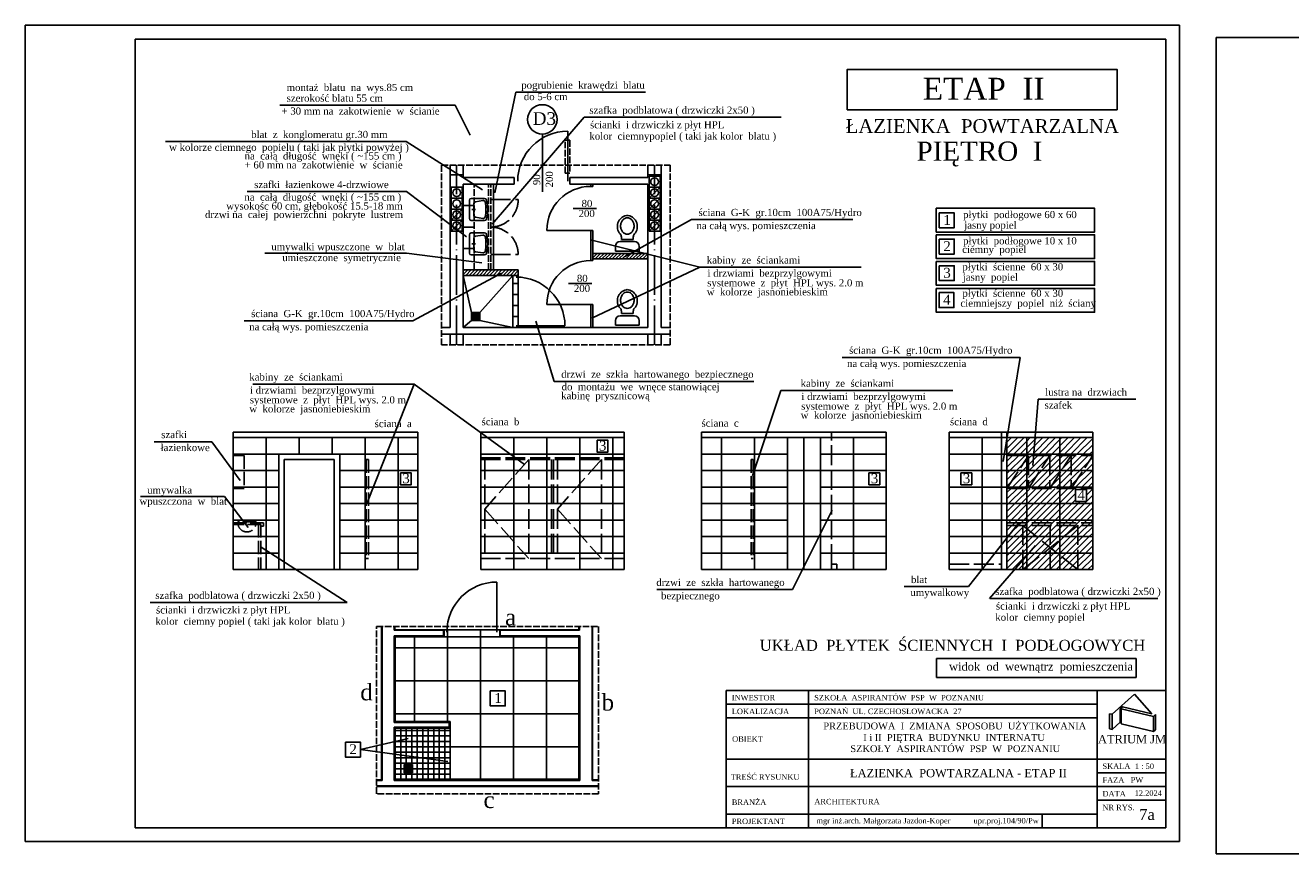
# Model space of a CAD drawing. Extents: x -4334 to 79223, y -1882 to 29514.
# Tile 14 of 60: x 37670 to 39972, y 9469 to 10976. Entities that reach past the tile are written whole.
import ezdxf

# ---------------------------------------------------------------- set-up
doc = ezdxf.new("R2010")
doc.units = 0
doc.header["$MEASUREMENT"] = 0
doc.linetypes.add('ACAD_ISO02W100', pattern=[15, 12, -3])
doc.linetypes.add('ACAD_ISO04W100', pattern=[30.5, 24, -3, 0.5, -3])
doc.layers.get('0').update_dxf_attribs({"color": 251, "linetype": 'CONTINUOUS'})
for name, color, linetype in [('CIENKIE', 251, 'CONTINUOUS'), ('NAPIS', 251, 'CONTINUOUS'), ('OSIE', 251, 'ACAD_ISO04W100'), ('PRZERYW', 251, 'ACAD_ISO02W100'), ('SCIANY', 251, 'CONTINUOUS'), ('urzadzenia', 251, 'CONTINUOUS'), ('URZĄDZENIA', 251, 'CONTINUOUS')]:
    doc.layers.add(name, color=color, linetype=linetype)
doc.styles.add('NEWROMAN', font='TIMES.TTF')
pattern_1 = [(45, (-3378.566, 2016.364), (-5.7452426, 5.7452426), [])]

# ---------------------------------------------------------------- blocks, each defined once
blk = doc.blocks.new('R053')
for p, q in [((0, 0.608), (0, 0)), ((0.917, 0.692), (0.083, 0.692)), ((1, 0), (1, 0.608)), ((0.095, 0.075), (0.149, 0.421)), ((0.769, 0.492), (0.231, 0.492)), ((0.5, 0.575), (0.5, 0.408)), ((0.905, 0.075), (0.851, 0.421))]:
    blk.add_line(p, q)
for centre, radius, start, end in [((0.083, 0.608), 0.0833, 90, 180), ((0.917, 0.608), 0.0833, 0, 90), ((0.083, 0), 0.0833, 180, 254.04705), ((0.177, 0.062), 0.0833, 171.19534, 256.97978), ((0.231, 0.408), 0.0833, 90, 171.19534), ((0.769, 0.408), 0.0833, 8.80466, 90), ((0.823, 0.062), 0.0833, 283.02022, 8.80466), ((0.5, 1.458), 1.599, 254.04705, 285.95295), ((0.5, 1.458), 1.516, 256.97978, 283.02022), ((0.917, 0), 0.0833, 285.95295, 0)]:
    blk.add_arc(centre, radius, start, end)
blk = doc.blocks.new('R056')
for p, q in [((-0.332, 0.998), (0.335, 0.998)), ((-0.332, 0.865), (-0.332, 0.998)), ((0.201, 0.732), (-0.199, 0.732)), ((0.335, 0.998), (0.335, 0.865)), ((-0.165, 0.67), (0.001, 0.67)), ((-0.165, 0.67), (-0.165, 0.607)), ((0.168, 0.67), (0.001, 0.67)), ((0.168, 0.67), (0.168, 0.607))]:
    blk.add_line(p, q)
blk.add_lwpolyline([(0.001, 0.067, 0.117514), (0.071, 0.083, 0.104443), (0.135, 0.134, 0.090071), (0.175, 0.207, 0.08201), (0.19, 0.297, 0.08201), (0.175, 0.387, 0.090071), (0.135, 0.459, 0.104443), (0.071, 0.51, 0.117514), (0.001, 0.527, 0.117514), (-0.069, 0.51, 0.104443), (-0.132, 0.459, 0.090071), (-0.172, 0.387, 0.08201), (-0.187, 0.297, 0.08201), (-0.172, 0.207, 0.090071), (-0.132, 0.134, 0.104443), (-0.069, 0.083, 0.117514)], format="xyb", close=True)
for centre, radius, start, end in [((-0.199, 0.865), 0.133, 180, 270), ((0.201, 0.865), 0.133, 270, 0), ((0.038, 0.311), 0.315, 138.639, 258.4219), ((-0.299, 0.607), 0.133, 318.639, 0), ((-0.035, 0.311), 0.315, 281.5781, 41.361), ((0.301, 0.607), 0.133, 180, 221.361), ((0.001, 0.133), 0.133, 258.4219, 281.5781)]:
    blk.add_arc(centre, radius, start, end)

msp = doc.modelspace()

# ---------------------------------------------------------------- hatches: boundary and pattern name
at = {"layer": 'urzadzenia', "ltscale": 3}
h = msp.add_hatch(dxfattribs=at)
h.set_pattern_fill('ANSI31', color=256, scale=35, style=0)
h.set_pattern_definition([(45, (-3848.152, 2020.2433), (-3.09359217, 3.09359217), [])])
h.paths.add_polyline_path([(38802.45, 10561.43), (38702.45, 10561.43), (38702.45, 10551.43), (38802.45, 10551.43)])
h = msp.add_hatch(dxfattribs=at)
h.set_pattern_fill('ANSI31', color=256, scale=65, style=0)
h.set_pattern_definition(pattern_1)
h.paths.add_polyline_path([(39611.61, 10196.29), (39611.61, 10226.29), (39551.61, 10226.29), (39551.61, 10196.29)])
h.paths.add_polyline_path([(39551.61, 10226.29), (39506.76, 10226.29), (39504.24, 10196.29), (39551.61, 10196.29)])
h.paths.add_polyline_path([(39491.61, 10226.29), (39455.61, 10226.29), (39455.61, 10196.29), (39491.61, 10196.29)])
h.paths.add_polyline_path([(39455.61, 10193.8), (39455.61, 10166.29), (39476.72, 10166.29), (39491.61, 10189.19), (39491.61, 10193.8)])
h.paths.add_polyline_path([(39491.61, 10189.19), (39476.72, 10166.29), (39491.61, 10166.29)], flags=16)
h.paths.add_polyline_path([(39494.61, 10166.29), (39515.72, 10166.29), (39533.61, 10193.8), (39494.61, 10193.8)])
h.paths.add_polyline_path([(39515.72, 10166.29), (39533.61, 10166.29), (39533.61, 10193.8)], flags=16)
h.paths.add_polyline_path([(39533.61, 10166.29), (39551.61, 10166.29), (39551.61, 10193.8), (39533.61, 10193.8)])
h.paths.add_polyline_path([(39551.61, 10193.8), (39551.61, 10166.29), (39554.72, 10166.29), (39572.61, 10193.8)])
h.paths.add_polyline_path([(39554.72, 10166.29), (39572.61, 10166.29), (39572.61, 10193.8)])
h.paths.add_polyline_path([(39572.61, 10166.29), (39593.72, 10166.29), (39611.61, 10193.8), (39572.61, 10193.8)])
h.paths.add_polyline_path([(39593.72, 10166.29), (39611.61, 10166.29), (39611.61, 10193.8)])
h.paths.add_polyline_path([(39611.61, 10166.29), (39593.72, 10166.29), (39574.22, 10136.29), (39611.61, 10136.29)])
h.paths.add_polyline_path([(39593.72, 10166.29), (39572.61, 10166.29), (39572.61, 10136.29), (39574.22, 10136.29)])
h.paths.add_polyline_path([(39551.61, 10136.29), (39572.61, 10136.29), (39572.61, 10166.29), (39554.72, 10166.29), (39551.61, 10161.49)])
h.paths.add_polyline_path([(39535.22, 10136.29), (39551.61, 10136.29), (39551.61, 10161.49)])
h.paths.add_polyline_path([(39533.61, 10136.29), (39535.22, 10136.29), (39551.61, 10161.49), (39551.61, 10166.29), (39533.61, 10166.29)])
h.paths.add_polyline_path([(39533.61, 10166.29), (39515.72, 10166.29), (39496.22, 10136.29), (39533.61, 10136.29)])
h.paths.add_polyline_path([(39515.72, 10166.29), (39494.61, 10166.29), (39494.61, 10136.29), (39496.22, 10136.29)])
h.paths.add_polyline_path([(39491.61, 10166.29), (39476.72, 10166.29), (39457.22, 10136.29), (39491.61, 10136.29)])
h.paths.add_polyline_path([(39476.72, 10166.29), (39455.61, 10166.29), (39455.61, 10136.29), (39457.22, 10136.29)])
h.paths.add_polyline_path([(39455.61, 10106.29), (39491.61, 10106.29), (39491.61, 10133.8), (39455.61, 10133.8)])
h.paths.add_polyline_path([(39491.61, 10133.8), (39491.61, 10106.29), (39551.61, 10106.29), (39551.61, 10133.8)])
h.paths.add_polyline_path([(39551.61, 10106.29), (39611.61, 10106.29), (39611.61, 10133.8), (39551.61, 10133.8)])
h.paths.add_polyline_path([(39580.55, 10131.81), (39600.2, 10131.81), (39600.2, 10110.31), (39580.55, 10110.31)], flags=16)
h.paths.add_polyline_path([(39579.95, 10108.37), (39600.88, 10108.37), (39600.88, 10135.31), (39579.95, 10135.31)], flags=9)
h = msp.add_hatch(dxfattribs=at)
h.set_pattern_fill('ANSI31', color=256, scale=65, style=0)
h.set_pattern_definition(pattern_1)
h.paths.add_polyline_path([(39504.24, 10196.29), (39506.76, 10226.29), (39491.61, 10226.29), (39491.61, 10196.29)])
h = msp.add_hatch(dxfattribs=at)
h.set_pattern_fill('ANSI31', color=256, scale=65, style=0)
h.set_pattern_definition(pattern_1)
h.paths.add_polyline_path([(39491.61, 10106.29), (39491.61, 10076.29), (39551.61, 10076.29), (39551.61, 10106.29)])
h.paths.add_polyline_path([(39455.61, 10076.29), (39491.61, 10076.29), (39491.61, 10106.29), (39455.61, 10106.29)])
h = msp.add_hatch(dxfattribs=at)
h.set_pattern_fill('ANSI31', color=256, scale=65, style=0)
h.set_pattern_definition(pattern_1)
h.paths.add_polyline_path([(39551.61, 10106.29), (39551.61, 10076.29), (39611.61, 10076.29), (39611.61, 10106.29)])
h.paths.add_polyline_path([(39551.61, 10076.29), (39551.61, 10058.29), (39611.61, 10058.29), (39611.61, 10076.29)])
h.paths.add_polyline_path([(39611.61, 10046.29), (39611.61, 10053.29), (39551.61, 10053.29), (39551.61, 10046.29)])
h.paths.add_polyline_path([(39551.61, 10058.29), (39551.61, 10053.29), (39611.61, 10053.29), (39611.61, 10058.29)])
h.paths.add_polyline_path([(39491.61, 10058.29), (39491.61, 10053.29), (39551.61, 10053.29), (39551.61, 10058.29)])
h.paths.add_polyline_path([(39551.61, 10046.29), (39551.61, 10053.29), (39491.61, 10053.29), (39491.61, 10046.29)])
h.paths.add_polyline_path([(39551.61, 10058.29), (39551.61, 10076.29), (39491.61, 10076.29), (39491.61, 10058.29)])
h.paths.add_polyline_path([(39455.61, 10076.29), (39455.61, 10058.29), (39491.61, 10058.29), (39491.61, 10076.29)])
h.paths.add_polyline_path([(39491.61, 10053.29), (39491.61, 10058.29), (39455.61, 10058.29), (39455.61, 10053.29)])
h.paths.add_polyline_path([(39491.61, 10046.29), (39491.61, 10053.29), (39455.61, 10053.29), (39455.61, 10046.29)])
h = msp.add_hatch(dxfattribs=at)
h.set_pattern_fill('ANSI31', color=256, scale=65, style=0)
h.set_pattern_definition(pattern_1)
h.paths.add_polyline_path([(39551.61, 10016.29), (39611.61, 10016.29), (39611.61, 10046.29), (39551.61, 10046.29)])
h.paths.add_polyline_path([(39551.61, 10046.29), (39521.25, 10046.29), (39542.97, 10016.29), (39551.61, 10016.29)])
h.paths.add_polyline_path([(39542.97, 10016.29), (39521.25, 10046.29), (39491.61, 10046.29), (39491.61, 10016.29)])
h.paths.add_polyline_path([(39455.61, 10046.29), (39455.61, 10016.29), (39491.61, 10016.29), (39491.61, 10046.29)])
h.paths.add_polyline_path([(39455.61, 10016.29), (39455.61, 9986.29), (39491.61, 9986.29), (39491.61, 10016.29)])
h.paths.add_polyline_path([(39491.61, 10016.29), (39491.61, 9986.29), (39551.61, 9986.29), (39551.61, 10004.34), (39542.97, 10016.29)])
h.paths.add_polyline_path([(39551.61, 10016.29), (39551.61, 10004.34), (39564.68, 9986.29), (39611.61, 9986.29), (39611.61, 10016.29)])
h.paths.add_polyline_path([(39542.97, 10016.29), (39551.61, 10004.34), (39551.61, 10016.29)], flags=17)
h.paths.add_polyline_path([(39551.61, 9986.29), (39564.68, 9986.29), (39551.61, 10004.34)])
at = {"layer": 'URZĄDZENIA', "ltscale": 3}
h = msp.add_hatch(dxfattribs=at)
h.set_pattern_fill('ANSI31', color=256, scale=35, style=0)
h.set_pattern_definition([(45, (18621.7734, 8800.5183), (-3.0935922, 3.0935922), [])])
h.paths.add_polyline_path([(38566.45, 10531.43), (38566.45, 10521.43), (38466.45, 10521.43), (38466.45, 10531.43)])

# ---------------------------------------------------------------- linework, layer by layer
at = {"layer": 'CIENKIE', "ltscale": 3}
for p, q in [((37669.67, 10976.48), (37669.67, 9491.48)), ((39769.67, 10976.48), (37669.67, 10976.48)), ((39769.67, 10976.48), (39769.67, 9491.48)), ((37869.67, 10951.48), (37869.67, 9516.48)), ((39744.67, 10951.48), (37869.67, 10951.48)), ((39744.67, 10951.48), (39744.67, 9516.48)), ((41936.24, 10954.3), (39836.24, 10954.3)), ((39836.24, 10954.3), (39836.24, 9469.3)), ((38523.79, 10671.64), (38562.3, 10854.7)), ((38562.3, 10854.7), (38797.95, 10854.7)), ((38132.6, 10831.11), (38451.95, 10831.11)), ((38479.01, 10776.82), (38451.95, 10831.11)), ((38519.23, 10614.63), (38686.21, 10809.16)), ((38686.21, 10809.16), (39044.6, 10809.16)), ((38610.48, 10673.47), (38610.48, 10778.52)), ((38656.5, 10692.71), (38656.5, 10783.71)), ((37924.48, 10764.91), (38362.56, 10764.91)), ((38501.46, 10676.96), (38362.56, 10764.91)), ((38073.43, 10673.81), (38362.95, 10673.81)), ((38362.95, 10673.81), (38472.28, 10591.68)), ((38804.45, 10661.92), (38824.45, 10681.92)), ((38804.45, 10641.92), (38824.45, 10661.92)), ((38444.45, 10621.92), (38464.45, 10641.92)), ((38708.72, 10642.9), (38666.72, 10642.9)), ((38804.45, 10621.92), (38824.45, 10641.92)), ((38444.45, 10601.92), (38464.45, 10621.92)), ((38759.76, 10555.52), (38881.78, 10623.05)), ((38804.45, 10601.92), (38824.45, 10621.92)), ((38881.78, 10623.05), (39175.39, 10623.05)), ((38896.85, 10536.56), (38700.09, 10585.81)), ((38105.21, 10561.79), (38362.95, 10561.79)), ((38362.95, 10561.79), (38500.34, 10544.56)), ((38374.62, 10439.04), (38536.26, 10525.48)), ((38896.85, 10536.56), (38700.09, 10443.81)), ((38896.85, 10536.56), (39190.45, 10536.56)), ((38700.19, 10506.59), (38658.19, 10506.59)), ((38067.95, 10439.04), (38374.62, 10439.04)), ((38631.98, 10328.7), (38598.77, 10438.03)), ((39155.74, 10372.3), (39479.96, 10372.3)), ((39448.85, 10182.64), (39479.96, 10372.3)), ((38083.48, 10323.68), (38377.08, 10323.68)), ((38291.19, 10106.53), (38377.08, 10323.68)), ((38377.08, 10323.68), (38577.86, 10177.67)), ((38631.98, 10328.7), (38995.38, 10328.7)), ((38992.75, 10156.98), (39044.38, 10312.23)), ((39044.38, 10312.23), (39357.32, 10312.23)), ((39502.49, 10175.47), (39512.64, 10296.22)), ((39512.64, 10296.22), (39690.18, 10296.22)), ((39445.61, 9986.29), (39445.61, 10236.29)), ((39455.61, 9986.29), (39455.61, 10236.29)), ((37904.37, 10218.85), (38009.15, 10218.85)), ((38060.69, 10148.02), (38009.15, 10218.85)), ((38231.87, 10186.29), (38140.87, 10186.29)), ((38140.87, 10186.29), (38140.87, 9986.29)), ((38231.87, 10186.29), (38231.87, 9986.29)), ((37879.34, 10119.04), (38032.32, 10119.04)), ((38074.89, 10062.94), (38032.32, 10119.04)), ((39065.39, 9950.01), (39137.68, 10094.38)), ((39385.39, 9955.19), (39477.85, 10072.04)), ((38098.87, 10027.29), (38254.99, 9926.45)), ((39423.58, 9933.55), (39507.85, 10029.92)), ((39136.17, 9986.29), (39136.17, 9996.29)), ((39146.17, 9996.29), (39136.17, 9996.29)), ((39146.17, 9986.29), (39146.17, 9996.29)), ((38527.77, 9872.61), (38527.77, 9963.61)), ((38818.84, 9950.01), (39065.39, 9950.01)), ((39268.47, 9955.19), (39385.39, 9955.19)), ((37896.6, 9926.45), (38254.99, 9926.45)), ((39424.71, 9933.62), (39729.97, 9933.62)), ((38430.77, 9875.72), (38340.85, 9875.72)), ((38430.77, 9865.72), (38340.85, 9865.72)), ((38430.77, 9865.72), (38430.77, 9875.72)), ((38533.77, 9865.72), (38533.77, 9875.72)), ((38677.85, 9875.72), (38533.77, 9875.72)), ((38678.85, 9865.72), (38533.77, 9865.72)), ((39646.96, 9722.88), (39646.96, 9695.38)), ((39721.96, 9718.97), (39721.96, 9691.47)), ((38432.85, 9697.72), (38432.85, 9604.72)), ((38442.85, 9697.72), (38442.85, 9604.72)), ((39721.96, 9691.47), (39725.68, 9694.82)), ((38358.9, 9616.48), (38358.9, 9631.48)), ((38373.9, 9631.48), (38358.9, 9631.48)), ((38373.9, 9616.48), (38373.9, 9631.48)), ((38340.85, 9602.72), (38678.85, 9602.72)), ((38373.9, 9616.48), (38358.9, 9616.48)), ((38700.85, 9602.72), (38712.43, 9602.72)), ((38308.72, 9592.72), (38712.43, 9592.72)), ((39744.67, 9516.48), (37869.67, 9516.48)), ((39769.67, 9491.48), (37669.67, 9491.48)), ((41936.24, 9469.3), (39836.24, 9469.3))]:
    msp.add_line(p, q, dxfattribs=at)
at = {"layer": 'CIENKIE'}
for p, q in [((38318.85, 9602.72), (38318.85, 9882.9)), ((38340.85, 9875.72), (38340.85, 9882.9)), ((38677.85, 9875.72), (38677.85, 9882.9)), ((38700.85, 9602.72), (38700.85, 9882.9)), ((38340.85, 9707.72), (38340.85, 9865.72)), ((38678.85, 9602.72), (38678.85, 9865.72)), ((38944.67, 9766.48), (38944.67, 9516.48)), ((38944.67, 9766.48), (39744.67, 9766.48)), ((39094.67, 9766.48), (39094.67, 9516.48)), ((39619.67, 9766.48), (39619.67, 9516.48)), ((38944.67, 9741.48), (39619.67, 9741.48)), ((39646.96, 9722.88), (39687.83, 9759.68)), ((39687.83, 9759.68), (39719.08, 9723.9)), ((38944.67, 9716.48), (39619.67, 9716.48)), ((39642.1, 9696.55), (39642.1, 9724.05)), ((39646.96, 9722.88), (39642.1, 9724.05)), ((39661.82, 9732.9), (39665.99, 9736.65)), ((39661.82, 9708.76), (39661.82, 9732.9)), ((39721.96, 9718.97), (39663.62, 9732.98)), ((39663.62, 9705.48), (39663.62, 9732.98)), ((39719.08, 9723.9), (39665.99, 9736.65)), ((39721.96, 9718.97), (39725.68, 9722.32)), ((39725.68, 9694.82), (39725.68, 9722.32)), ((38340.85, 9602.72), (38340.85, 9699.72)), ((39646.96, 9695.38), (39642.1, 9696.55)), ((39646.96, 9695.38), (39661.82, 9708.76)), ((39721.96, 9691.47), (39663.62, 9705.48)), ((38944.67, 9641.48), (39744.67, 9641.48)), ((39619.67, 9616.48), (39744.67, 9616.48)), ((38944.67, 9591.48), (39744.67, 9591.48)), ((39619.67, 9566.48), (39744.67, 9566.48)), ((38944.67, 9541.48), (39619.67, 9541.48)), ((39519.67, 9541.48), (39519.67, 9516.48))]:
    msp.add_line(p, q, dxfattribs=at)
msp.add_lwpolyline([(39165.05, 10822.71), (39655.86, 10822.71), (39655.86, 10896.28), (39165.05, 10896.28)], close=True, dxfattribs=at)
at = {"layer": 'CIENKIE', "ltscale": 3}
msp.add_circle((38610.29, 10805.28), 26.77, dxfattribs=at)
at = {"layer": 'CIENKIE'}
for centre in [(38814.45, 10691.92), (38454.45, 10671.92), (38814.45, 10671.92), (38454.45, 10651.92), (38454.45, 10631.92), (38814.45, 10651.92), (38814.45, 10631.92), (38454.45, 10611.92), (38814.45, 10611.92)]:
    msp.add_circle(centre, 7, dxfattribs=at)
at = {"layer": 'CIENKIE', "ltscale": 3}
for centre in [(38656.5, 10692.71), (38527.77, 9872.61)]:
    msp.add_arc(centre, 91, 90, 180, dxfattribs=at)
at = {"layer": 'OSIE', "ltscale": 3}
for p, q in [((38454.45, 10394.87), (38454.45, 10722.15)), ((38814.45, 10394.87), (38814.45, 10722.15))]:
    msp.add_line(p, q, dxfattribs=at)
at = {"layer": 'PRZERYW', "ltscale": 3}
for p, q in [((38442.56, 10722.15), (38442.56, 10704.43)), ((38466.45, 10722.15), (38466.45, 10704.43)), ((38802.45, 10722.15), (38802.45, 10704.43)), ((38826.7, 10722.15), (38826.7, 10704.43)), ((38516.45, 10659.43), (38566.45, 10659.43)), ((38486.45, 10648.43), (38466.45, 10648.43)), ((38486.45, 10609.43), (38466.45, 10609.43)), ((38486.45, 10570.43), (38466.45, 10570.43)), ((38516.45, 10559.43), (38566.45, 10559.43)), ((38442.45, 10414.43), (38442.45, 10394.87)), ((38466.45, 10414.43), (38466.45, 10394.87)), ((38802.45, 10414.43), (38802.45, 10394.87)), ((38826.45, 10414.43), (38826.45, 10394.87)), ((39136.17, 9996.29), (39136.17, 10236.29)), ((38289.87, 10186.29), (38293.87, 10186.29)), ((38498.31, 10189.29), (38759.31, 10189.29)), ((38498.31, 10186.29), (38759.31, 10186.29)), ((38505.6, 10186.29), (38505.6, 10006.29)), ((38585.6, 10186.29), (38505.6, 10096.29)), ((38585.6, 10186.29), (38585.6, 10006.29)), ((38626.81, 10186.29), (38626.81, 10006.29)), ((38630.81, 10186.29), (38630.81, 10006.29)), ((38637.81, 10186.29), (38637.81, 10006.29)), ((38717.81, 10186.29), (38637.81, 10096.29)), ((38717.81, 10186.29), (38717.81, 10006.29)), ((38994.17, 10186.29), (38990.17, 10186.29)), ((39455.61, 10193.8), (39611.61, 10193.8)), ((39455.61, 10133.8), (39494.61, 10193.8)), ((39494.61, 10133.8), (39533.61, 10193.8)), ((39494.61, 10193.8), (39494.61, 10133.8)), ((39533.61, 10193.8), (39533.61, 10133.8)), ((39533.61, 10133.8), (39572.61, 10193.8)), ((39572.61, 10193.8), (39572.61, 10133.8)), ((39572.61, 10133.8), (39611.61, 10193.8)), ((39455.61, 10133.8), (39611.61, 10133.8)), ((38505.6, 10096.29), (38585.6, 10006.29)), ((38637.81, 10096.29), (38717.81, 10006.29)), ((38056.31, 10071.29), (38056.31, 10073.29)), ((38089.43, 10071.29), (38089.43, 10073.29)), ((38102.87, 10071.29), (38102.87, 10065.29)), ((39455.61, 10071.29), (39611.61, 10071.29)), ((39455.61, 10066.29), (39611.61, 10066.29)), ((39484.49, 10067.29), (39484.49, 9986.29)), ((39584.49, 10066.29), (39484.49, 9986.29)), ((39484.49, 10066.29), (39584.49, 9986.29)), ((39534.49, 10067.29), (39534.49, 9986.29)), ((39584.49, 10067.29), (39584.49, 9986.29)), ((38498.31, 10006.29), (38759.31, 10006.29)), ((38990.17, 10006.29), (38994.17, 10006.29)), ((39350.61, 9996.29), (39445.61, 9996.29))]:
    msp.add_line(p, q, dxfattribs=at)
at = {"layer": 'PRZERYW'}
for p, q in [((38486.45, 10531.43), (38486.45, 10687.43)), ((38512.45, 10531.43), (38512.45, 10687.43)), ((38516.45, 10531.43), (38516.45, 10687.43)), ((38293.87, 10006.29), (38289.87, 10006.29))]:
    msp.add_line(p, q, dxfattribs=at)
at = {"layer": 'PRZERYW', "ltscale": 2}
for p, q in [((38047.87, 10193.8), (38067.87, 10193.8)), ((38067.87, 10193.8), (38067.87, 10133.8)), ((38289.87, 10186.29), (38289.87, 10006.29)), ((38293.87, 10186.29), (38293.87, 10006.29)), ((38990.17, 10186.29), (38990.17, 10006.29)), ((38994.17, 10186.29), (38994.17, 10006.29)), ((38047.87, 10133.8), (38067.87, 10133.8)), ((38102.87, 10071.29), (38047.87, 10071.29)), ((38097.87, 10068.29), (38047.87, 10068.29)), ((38089.43, 10073.29), (38056.31, 10073.29)), ((38093.87, 10068.29), (38093.87, 9986.29)), ((38097.87, 10068.29), (38097.87, 9986.29)), ((38102.87, 10065.29), (38097.87, 10065.29))]:
    msp.add_line(p, q, dxfattribs=at)
at = {"layer": 'PRZERYW'}
for points in [[(38651.87, 10767.62), (38660.57, 10767.62), (38660.57, 10707.75), (38651.87, 10707.75)], [(38426.85, 10722.15), (38842.71, 10722.15), (38842.71, 10394.87), (38426.85, 10394.87)], [(38308.72, 9882.9), (38712.43, 9882.9), (38712.43, 9578.38), (38308.72, 9578.38)]]:
    msp.add_lwpolyline(points, close=True, dxfattribs=at)
at = {"layer": 'PRZERYW', "ltscale": 3}
for centre, radius, start, end in [((38516.45, 10659.43), 50, 270, 0), ((38516.45, 10559.43), 50, 0, 90), ((38072.87, 10071.29), 16.56, 180, 0)]:
    msp.add_arc(centre, radius, start, end, dxfattribs=at)
at = {"layer": 'SCIANY'}
for p, q in [((38442.45, 10426.43), (38442.45, 10704.43)), ((38466.45, 10699.43), (38466.45, 10704.43)), ((38466.45, 10426.43), (38466.45, 10687.43)), ((38802.45, 10699.43), (38802.45, 10704.43)), ((38802.45, 10426.43), (38802.45, 10687.43)), ((38826.45, 10426.43), (38826.45, 10704.43)), ((38702.45, 10551.43), (38702.45, 10561.43)), ((38566.45, 10521.43), (38566.45, 10531.43)), ((38317.85, 9603.72), (38317.85, 9882.9)), ((38341.85, 9876.72), (38341.85, 9882.9)), ((38676.85, 9876.72), (38676.85, 9882.9)), ((38701.85, 9603.72), (38701.85, 9882.9)), ((38342.85, 9709.72), (38342.85, 9863.72)), ((38676.85, 9604.72), (38676.85, 9863.72)), ((38342.85, 9604.72), (38342.85, 9697.72)), ((38440.85, 9699.72), (38440.85, 9707.72)), ((38442.85, 9697.72), (38442.85, 9709.72))]:
    msp.add_line(p, q, dxfattribs=at)
at = {"layer": 'SCIANY', "ltscale": 3}
for p, q in [((38466.45, 10704.43), (38442.56, 10704.43)), ((38559.19, 10699.43), (38466.45, 10699.43)), ((38559.19, 10687.43), (38466.45, 10687.43)), ((38559.19, 10687.43), (38559.19, 10699.43)), ((38660.19, 10687.43), (38660.19, 10699.43)), ((38802.45, 10699.43), (38660.19, 10699.43)), ((38802.45, 10687.43), (38660.19, 10687.43)), ((38826.7, 10704.43), (38802.45, 10704.43)), ((38702.45, 10561.43), (38802.45, 10561.43)), ((38702.45, 10551.43), (38802.45, 10551.43)), ((38566.45, 10531.43), (38466.45, 10531.43)), ((38566.45, 10521.43), (38466.45, 10521.43)), ((38442.45, 10426.43), (38426.85, 10426.43)), ((38426.85, 10414.43), (38842.71, 10414.43)), ((38466.45, 10426.43), (38802.45, 10426.43)), ((38826.45, 10426.43), (38842.71, 10426.43)), ((38383.87, 10236.29), (38047.87, 10236.29)), ((38047.87, 10236.29), (38047.87, 9986.29)), ((38383.87, 10236.29), (38383.87, 9986.29)), ((38759.31, 10236.29), (38498.31, 10236.29)), ((38498.31, 10236.29), (38498.31, 9986.29)), ((38759.31, 10236.29), (38759.31, 9986.29)), ((38900.17, 10236.29), (38900.17, 9986.29)), ((39236.17, 10236.29), (38900.17, 10236.29)), ((39236.17, 10236.29), (39236.17, 9986.29)), ((39611.61, 10236.29), (39350.61, 10236.29)), ((39350.61, 10236.29), (39350.61, 9986.29)), ((39611.61, 10236.29), (39611.61, 9986.29)), ((38383.87, 9986.29), (38047.87, 9986.29)), ((38759.31, 9986.29), (38498.31, 9986.29)), ((39236.17, 9986.29), (38900.17, 9986.29)), ((39611.61, 9986.29), (39350.61, 9986.29)), ((38431.77, 9876.72), (38341.85, 9876.72)), ((38431.77, 9863.72), (38431.77, 9876.72)), ((38532.77, 9863.72), (38532.77, 9876.72)), ((38676.85, 9876.72), (38532.77, 9876.72)), ((38431.77, 9863.72), (38342.85, 9863.72)), ((38676.85, 9863.72), (38532.77, 9863.72)), ((38440.85, 9707.72), (38340.85, 9707.72)), ((38440.85, 9699.72), (38340.85, 9699.72)), ((38442.85, 9709.72), (38342.85, 9709.72)), ((38442.85, 9697.72), (38342.85, 9697.72)), ((38308.72, 9603.72), (38317.85, 9603.72)), ((38308.72, 9602.72), (38318.85, 9602.72)), ((38342.85, 9604.72), (38676.85, 9604.72)), ((38701.85, 9603.72), (38712.43, 9603.72)), ((38308.72, 9591.72), (38712.43, 9591.72))]:
    msp.add_line(p, q, dxfattribs=at)
at = {"layer": 'urzadzenia'}
for p, q in [((38521.45, 10531.43), (38521.45, 10687.43)), ((38698.45, 10686.43), (38698.45, 10683.43)), ((38702.45, 10686.43), (38702.45, 10683.43)), ((38804.45, 10701.92), (38824.45, 10701.92)), ((38444.45, 10681.92), (38464.45, 10681.92)), ((38444.45, 10661.92), (38464.45, 10661.92)), ((38804.45, 10681.92), (38824.45, 10681.92)), ((38804.45, 10661.92), (38824.45, 10661.92)), ((38444.45, 10641.92), (38464.45, 10641.92)), ((38804.45, 10641.92), (38824.45, 10641.92)), ((38444.45, 10621.92), (38464.45, 10621.92)), ((38804.45, 10621.92), (38824.45, 10621.92)), ((38444.45, 10601.92), (38464.45, 10601.92)), ((38698.45, 10603.43), (38698.45, 10548.43)), ((38702.45, 10603.43), (38702.45, 10561.43)), ((38804.45, 10601.92), (38824.45, 10601.92)), ((38702.45, 10551.43), (38702.45, 10548.43)), ((38698.45, 10468.43), (38698.45, 10426.43)), ((38702.45, 10468.43), (38702.45, 10426.43)), ((38437.85, 9708.72), (38437.85, 9876.72)), ((38497.85, 9604.72), (38497.85, 9876.72)), ((38377.85, 9708.72), (38377.85, 9863.72)), ((38557.85, 9604.72), (38557.85, 9863.72)), ((38617.85, 9604.72), (38617.85, 9863.72))]:
    msp.add_line(p, q, dxfattribs=at)
at = {"layer": 'urzadzenia', "ltscale": 3}
for p, q in [((38698.45, 10683.43), (38702.45, 10683.43)), ((38804.45, 10701.92), (38804.45, 10601.92)), ((38824.45, 10701.92), (38824.45, 10601.92)), ((38444.45, 10681.92), (38444.45, 10601.92)), ((38464.49, 10681.92), (38464.49, 10601.92)), ((38702.45, 10603.43), (38618.45, 10603.43)), ((38698.45, 10548.43), (38702.45, 10548.43)), ((38566.45, 10506.43), (38556.45, 10506.43)), ((38566.45, 10486.43), (38556.45, 10486.43)), ((38481.61, 10454.18), (38481.61, 10439.18)), ((38496.61, 10454.18), (38481.61, 10454.18)), ((38496.61, 10439.18), (38496.61, 10454.18)), ((38566.45, 10466.43), (38556.45, 10466.43)), ((38702.45, 10468.43), (38618.45, 10468.43)), ((38496.61, 10451.18), (38481.61, 10451.18)), ((38496.61, 10448.18), (38481.61, 10448.18)), ((38496.61, 10445.18), (38481.61, 10445.18)), ((38496.61, 10442.18), (38481.61, 10442.18)), ((38496.61, 10439.18), (38481.61, 10439.18)), ((38566.45, 10446.43), (38556.45, 10446.43)), ((38651.46, 10429.43), (38562.46, 10429.43)), ((38107.87, 10226.29), (38107.87, 9986.29)), ((38167.87, 10226.29), (38167.87, 10196.29)), ((38227.87, 10226.29), (38227.87, 10196.29)), ((38287.87, 10226.29), (38287.87, 9986.29)), ((38347.87, 10226.29), (38347.87, 9986.29)), ((38558.31, 10226.29), (38558.31, 9986.29)), ((38618.31, 10226.29), (38618.31, 9986.29)), ((38678.31, 10226.29), (38678.31, 9986.29)), ((38738.31, 10226.29), (38738.31, 9986.29)), ((38936.17, 10226.29), (38936.17, 9986.29)), ((38996.17, 10226.29), (38996.17, 9986.29)), ((39056.17, 10226.29), (39056.17, 9986.29)), ((39086.17, 10226.29), (39086.17, 9986.29)), ((39116.17, 10226.29), (39116.17, 9986.29)), ((39176.17, 10226.29), (39176.17, 9986.29)), ((39410.61, 10226.29), (39410.61, 9986.29)), ((39491.61, 10226.29), (39491.61, 9986.29)), ((39551.61, 10226.29), (39551.61, 9986.29)), ((38431.77, 9876.72), (38532.77, 9876.72)), ((38431.77, 9863.72), (38532.77, 9863.72)), ((38342.85, 9843.72), (38676.85, 9843.72)), ((38342.85, 9783.72), (38676.85, 9783.72)), ((38342.85, 9723.72), (38676.85, 9723.72)), ((38442.85, 9693.72), (38342.85, 9693.72)), ((38352.85, 9697.72), (38352.85, 9604.72)), ((38362.85, 9697.72), (38362.85, 9631.48)), ((38372.85, 9697.72), (38372.85, 9631.48)), ((38382.85, 9697.72), (38382.85, 9604.72)), ((38392.85, 9697.72), (38392.85, 9604.72)), ((38402.85, 9697.72), (38402.85, 9604.72)), ((38412.85, 9697.72), (38412.85, 9604.72)), ((38422.85, 9697.72), (38422.85, 9604.72)), ((38279.22, 9658.72), (38366.39, 9678.91)), ((38442.85, 9683.72), (38342.85, 9683.72)), ((38442.85, 9673.72), (38342.85, 9673.72)), ((38279.22, 9658.72), (38438.23, 9637.01)), ((38676.85, 9663.72), (38342.85, 9663.72)), ((38442.85, 9653.72), (38342.85, 9653.72)), ((38442.85, 9643.72), (38342.85, 9643.72)), ((38442.85, 9633.72), (38342.85, 9633.72)), ((38358.9, 9623.72), (38342.85, 9623.72)), ((38373.9, 9628.48), (38358.9, 9628.48)), ((38373.9, 9625.48), (38358.9, 9625.48)), ((38442.85, 9623.72), (38374.9, 9623.72)), ((38442.85, 9613.72), (38342.85, 9613.72)), ((38373.9, 9622.48), (38358.9, 9622.48)), ((38373.9, 9619.48), (38358.9, 9619.48)), ((38362.85, 9616.48), (38362.85, 9604.72)), ((38372.85, 9616.48), (38372.85, 9604.72))]:
    msp.add_line(p, q, dxfattribs=at)
at = {"layer": 'urzadzenia'}
for points in [[(39327.03, 10643.75), (39615.13, 10643.75), (39615.13, 10600.41), (39327.03, 10600.41)], [(39332.48, 10635.28), (39359.7, 10635.28), (39359.7, 10608.07), (39332.48, 10608.07)], [(39327.03, 10595.38), (39615.13, 10595.38), (39615.13, 10552.03), (39327.03, 10552.03)], [(39332.48, 10587.52), (39359.7, 10587.52), (39359.7, 10560.31), (39332.48, 10560.31)], [(39327.03, 10547), (39615.13, 10547), (39615.13, 10503.66), (39327.03, 10503.66)], [(39332.48, 10539.14), (39359.7, 10539.14), (39359.7, 10511.93), (39332.48, 10511.93)], [(39327.03, 10497.65), (39615.13, 10497.65), (39615.13, 10454.31), (39327.03, 10454.31)], [(39332.04, 10490.14), (39359.27, 10490.14), (39359.27, 10462.93), (39332.04, 10462.93)], [(38709.92, 10221.61), (38729.57, 10221.61), (38729.57, 10200.1), (38709.92, 10200.1)], [(38352.14, 10162.14), (38371.79, 10162.14), (38371.79, 10140.63), (38352.14, 10140.63)], [(39204.44, 10162.14), (39224.09, 10162.14), (39224.09, 10140.63), (39204.44, 10140.63)], [(39371.83, 10162.16), (39391.48, 10162.16), (39391.48, 10140.65), (39371.83, 10140.65)], [(39580.55, 10131.81), (39600.2, 10131.81), (39600.2, 10110.31), (39580.55, 10110.31)], [(39327.53, 9790.11), (39690.45, 9790.11), (39690.45, 9824.16), (39327.53, 9824.16)], [(38515.51, 9765.47), (38542.73, 9765.47), (38542.73, 9738.26), (38515.51, 9738.26)], [(38251.99, 9672.32), (38279.22, 9672.32), (38279.22, 9645.11), (38251.99, 9645.11)]]:
    msp.add_lwpolyline(points, close=True, dxfattribs=at)
at = {"layer": 'URZĄDZENIA', "ltscale": 3}
for p, q in [((38481.61, 10454.18), (38466.45, 10521.43)), ((38496.61, 10454.18), (38556.45, 10521.43)), ((38556.45, 10521.43), (38556.45, 10426.43)), ((38566.45, 10521.43), (38566.45, 10426.43)), ((38481.61, 10439.18), (38466.45, 10426.43)), ((38496.61, 10439.18), (38556.45, 10426.43)), ((38383.87, 10226.29), (38047.87, 10226.29)), ((38759.31, 10226.29), (38498.31, 10226.29)), ((39236.17, 10226.29), (38900.17, 10226.29)), ((39611.61, 10226.29), (39350.61, 10226.29)), ((38383.87, 10196.29), (38047.87, 10196.29)), ((38130.87, 10196.29), (38130.87, 9986.29)), ((38241.87, 10196.29), (38241.87, 9986.29)), ((38759.31, 10196.29), (38498.31, 10196.29)), ((39056.17, 10196.29), (38900.17, 10196.29)), ((39236.17, 10196.29), (39116.17, 10196.29)), ((39611.61, 10196.29), (39350.61, 10196.29)), ((38130.87, 10166.29), (38047.87, 10166.29)), ((38383.87, 10166.29), (38241.87, 10166.29)), ((38759.31, 10166.29), (38498.31, 10166.29)), ((39236.17, 10166.29), (38900.17, 10166.29)), ((39611.61, 10166.29), (39350.61, 10166.29)), ((38130.87, 10136.29), (38047.87, 10136.29)), ((38383.87, 10136.29), (38241.87, 10136.29)), ((38759.31, 10136.29), (38498.31, 10136.29)), ((39056.17, 10136.29), (38900.17, 10136.29)), ((39236.17, 10136.29), (39116.17, 10136.29)), ((39611.61, 10136.29), (39350.61, 10136.29)), ((38130.87, 10106.29), (38047.87, 10106.29)), ((38383.87, 10106.29), (38241.87, 10106.29)), ((38759.31, 10106.29), (38498.31, 10106.29)), ((39236.17, 10106.29), (38900.17, 10106.29)), ((39611.61, 10106.29), (39350.61, 10106.29)), ((38130.87, 10076.29), (38047.87, 10076.29)), ((38383.87, 10076.29), (38241.87, 10076.29)), ((38759.31, 10076.29), (38498.31, 10076.29)), ((39056.17, 10076.29), (38900.17, 10076.29)), ((39236.17, 10076.29), (39116.17, 10076.29)), ((39611.61, 10076.29), (39350.61, 10076.29)), ((38130.87, 10046.29), (38047.87, 10046.29)), ((38383.87, 10046.29), (38241.87, 10046.29)), ((38759.31, 10046.29), (38498.31, 10046.29)), ((39236.17, 10046.29), (38900.17, 10046.29)), ((39611.61, 10046.29), (39350.61, 10046.29)), ((38130.87, 10016.29), (38047.87, 10016.29)), ((38383.87, 10016.29), (38241.87, 10016.29)), ((38759.31, 10016.29), (38498.31, 10016.29)), ((39056.17, 10016.29), (38900.17, 10016.29)), ((39236.17, 10016.29), (39116.17, 10016.29)), ((39611.61, 10016.29), (39350.61, 10016.29))]:
    msp.add_line(p, q, dxfattribs=at)
for centre, radius, start, end in [((38698.45, 10603.43), 80, 90, 180), ((38698.45, 10468.43), 80, 90, 180), ((38562.46, 10429.43), 89, 0, 90)]:
    msp.add_arc(centre, radius, start, end, dxfattribs=at)

# ---------------------------------------------------------------- block references
for name, p, xscale, yscale, zscale, rotation in [('R053', (38505.3, 10621.43), 40, 40, 40, 90), ('R056', (38764.87, 10630.55), -65, 65, 65, 179.9999999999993), ('R053', (38505.3, 10558.66), 40, 40, 40, 90), ('R056', (38764.87, 10495.55), -65, 65, 65, 179.9999999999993)]:
    msp.add_blockref(name, p, dxfattribs=dict(at, xscale=xscale, yscale=yscale, zscale=zscale, rotation=rotation))

# ---------------------------------------------------------------- texts
at = {"layer": 'CIENKIE', "style": 'NEWROMAN'}
for s, height, p in [('SZKOŁA  ASPIRANTÓW  PSP  W  POZNANIU', 10, (39105.01, 9748.24)), ('INWESTOR', 10, (38955.01, 9748.24)), ('LOKALIZACJA', 10, (38955.01, 9723.24)), ('POZNAŃ  UL. CZECHOSŁOWACKA  27', 10, (39105.01, 9723.24)), ('PRZEBUDOWA  I  ZMIANA  SPOSOBU  UŻYTKOWANIA', 12.5, (39121.57, 9695.39)), ('OBIEKT', 10, (38955.63, 9672.99)), ('SZKOŁY  ASPIRANTÓW  PSP  W  POZNANIU', 12.5, (39170.7, 9654.14)), ('I i II  PIĘTRA  BUDYNKU  INTERNATU', 12.5, (39194.2, 9674.45)), ('ATRIUM JM', 15, (39621.23, 9670.09)), ('ŁAZIENKA  POWTARZALNA - ETAP II', 15, (39170.09, 9608.42)), ('SKALA', 10, (39629.35, 9623.42)), ('1 : 50', 10, (39688.42, 9623.42)), ('TREŚĆ RYSUNKU', 10, (38953.04, 9603.83)), ('FAZA', 10, (39629.35, 9598.42)), ('PW', 10, (39680.78, 9598.65)), ('DATA', 10, (39629.35, 9573.42)), ('12.2024', 10, (39687.95, 9574.49)), ('BRANŻA', 10, (38955.01, 9557.92)), ('ARCHITEKTURA', 10, (39105.22, 9559.09)), ('NR RYS.', 10, (39629.35, 9548.42)), ('PROJEKTANT', 10, (38955.01, 9523.24)), (' mgr inż.arch. Małgorzata Jazdon-Koper           upr.proj.104/90/Pw', 10, (39105.22, 9524.41)), ('7a', 20, (39696.22, 9530.71))]:
    msp.add_text(s, height=height, dxfattribs=at).set_placement(p)
at = {"layer": 'NAPIS', "ltscale": 3, "style": 'NEWROMAN'}
for s, height, p in [('montaż  blatu  na  wys.85 cm', 13, (38145.21, 10856.97)), ('pogrubienie  krawędzi  blatu', 13, (38572, 10861.18)), ('ETAP  II', 40, (39302.54, 10841.09)), ('szerokość blatu 55 cm', 13, (38145.21, 10837.59)), ('do 5-6 cm', 13, (38576.64, 10840.29)), ('+ 30 mm na  zakotwienie  w  ścianie', 13, (38135.81, 10814.01)), ('szafka  podblatowa ( drzwiczki 2x50 )', 13, (38695.91, 10815.64)), ('D3', 23, (38592.77, 10795.37)), ('ścianki  i drzwiczki z płyt HPL', 13, (38697.13, 10789.05)), ('ŁAZIENKA  POWTARZALNA', 25, (39162.21, 10780.71)), ('blat  z  konglomeratu gr.30 mm', 13, (38080.64, 10771.39)), ('kolor  ciemnypopiel ( taki jak kolor  blatu )', 13, (38695.99, 10768.52)), ('w kolorze ciemnego  popielu ( taki jak płytki powyżej )', 13, (37931.27, 10748.09)), ('PIĘTRO  I', 35, (39291.12, 10729.98)), ('+ 60 mm na  zakotwienie  w  ścianie', 13, (38068.69, 10716.01)), ('na  całą  długość  wnęki ( ~155 cm )', 13, (38068.69, 10732.34)), ('szafki  łazienkowe 4-drzwiowe', 13, (38086.05, 10680.29)), ('na  całą  długość  wnęki ( ~155 cm )', 13, (38068.29, 10657.56)), ('drzwi na  całej  powierzchni  pokryte  lustrem', 13, (37996.64, 10625.77)), ('wysokośc 60 cm, głębokość 15.5-18 mm', 13, (38035.25, 10641.24)), ('200', 13, (38676.28, 10627.61)), ('80', 13, (38681.69, 10645.81)), ('ściana  G-K  gr.10cm  100A75/Hydro', 13, (38894.4, 10629.53)), ('płytki  podłogowe 60 x 60', 13, (39375.89, 10625.69)), ('na całą wys. pomieszczenia', 13, (38890.77, 10605.6)), ('1', 18, (39339.86, 10613.38)), ('jasny popiel', 13, (39377.82, 10606.45)), ('płytki  podłogowe 10 x 10', 13, (39375.89, 10577.93)), ('umywalki wpuszczone  w  blat', 13, (38117.27, 10567.15)), ('2', 18, (39339.86, 10565.61)), ('ciemny  popiel ', 13, (39374.19, 10562.31)), ('umieszczone  symetrycznie ', 13, (38137.14, 10547.38)), ('kabiny  ze  ściankami  ', 13, (38909.46, 10543.03)), ('płytki  ścienne  60 x 30', 13, (39374.68, 10530.77)), ('80', 13, (38673.17, 10509.5)), (' i drzwiami  bezprzylgowymi', 13, (38905.83, 10519.1)), ('3', 18, (39339.86, 10517.24)), ('jasny  popiel', 13, (39375.29, 10511.86)), ('200', 13, (38667.75, 10491.3)), ('w  kolorze  jasnoniebieskim', 13, (38909.52, 10485.13)), ('systemowe  z  płyt  HPL wys. 2.0 m', 13, (38910.37, 10501.47)), ('płytki  ścienne  60 x 30', 13, (39374.68, 10482.55)), ('4', 18, (39339.42, 10468.23)), ('ciemniejszy  popiel  niż  ściany', 13, (39370.97, 10464.51)), ('ściana  G-K  gr.10cm  100A75/Hydro', 13, (38080.56, 10445.52)), ('na całą wys. pomieszczenia', 13, (38076.94, 10421.58)), ('ściana  G-K  gr.10cm  100A75/Hydro', 13, (39168.36, 10378.77)), ('na całą wys. pomieszczenia', 13, (39164.73, 10354.84)), ('kabiny  ze  ściankami  ', 13, (38077.19, 10330.16)), ('drzwi  ze  szkła  hartowanego  bezpiecznego', 13, (38644.6, 10335.18)), (' i drzwiami  bezprzylgowymi', 13, (38073.56, 10306.22)), ('do  montażu  we  wnęce stanowiącej', 13, (38645.51, 10312.48)), ('kabiny  ze  ściankami  ', 13, (39080.34, 10318.71)), ('lustra na  drzwiach', 13, (39525.25, 10302.7)), ('systemowe  z  płyt  HPL wys. 2.0 m', 13, (38078.1, 10288.6)), ('kabinę  prysznicową', 13, (38644.65, 10296.13)), ('systemowe  z  płyt  HPL wys. 2.0 m', 13, (39081.25, 10277.15)), (' i drzwiami  bezprzylgowymi', 13, (39076.71, 10294.78)), ('szafek', 13, (39524.19, 10279.12)), ('w  kolorze  jasnoniebieskim', 13, (38077.25, 10272.25)), ('w  kolorze  jasnoniebieskim', 13, (39080.4, 10260.8)), ('ściana  a', 13, (38305.23, 10245.35)), ('ściana  b', 13, (38499.77, 10248.85)), ('ściana  c', 13, (38899.93, 10246.34)), ('ściana  d', 13, (39352.07, 10248.85)), ('szafki', 13, (37916.99, 10225.32)), ('łazienkowe', 13, (37915.92, 10201.74)), ('3', 18, (38713.39, 10202.66)), ('3', 18, (38355.61, 10143.19)), ('3', 18, (39207.91, 10143.19)), ('3', 18, (39375.3, 10143.2)), ('umywalka', 13, (37891.4, 10124.4)), ('4', 18, (39584.02, 10112.86)), ('wpuszczona  w  blat', 13, (37877.39, 10104.2)), ('drzwi  ze  szkła  hartowanego  ', 13, (38817.76, 9956.48)), ('blat', 13, (39281.09, 9961.66)), ('szafka  podblatowa ( drzwiczki 2x50 )', 13, (37906.3, 9932.92)), ('  bezpiecznego', 13, (38816.48, 9932.15)), ('umywalkowy', 13, (39280.02, 9938.08)), ('szafka  podblatowa ( drzwiczki 2x50 )', 13, (39434.41, 9940.1)), ('ścianki  i drzwiczki z płyt HPL', 13, (39435.63, 9913.51)), ('kolor  ciemny popiel ( taki jak kolor  blatu )', 13, (37906.38, 9885.81)), ('ścianki  i drzwiczki z płyt HPL', 13, (37907.52, 9906.33)), ('a', 30, (38542.53, 9884.66)), ('kolor  ciemny popiel', 13, (39434.49, 9892.99)), ('UKŁAD  PŁYTEK  ŚCIENNYCH  I  PODŁOGOWYCH', 20, (39005.89, 9838.42)), ('widok  od  wewnątrz  pomieszczenia', 15, (39350.27, 9802.4)), ('d', 30, (38279.07, 9748.35)), ('1', 18, (38522.89, 9743.57)), ('b', 30, (38718.17, 9729.67)), ('2', 18, (38259.37, 9650.42)), ('c', 30, (38503.29, 9552.28))]:
    msp.add_text(s, height=height, dxfattribs=at).set_placement(p)
for s, p in [('200', (38629.55, 10681.56)), ('90', (38606.41, 10685.7))]:
    msp.add_text(s, height=13, rotation=90, dxfattribs=at).set_placement(p)

doc.saveas('drawing.dxf')
